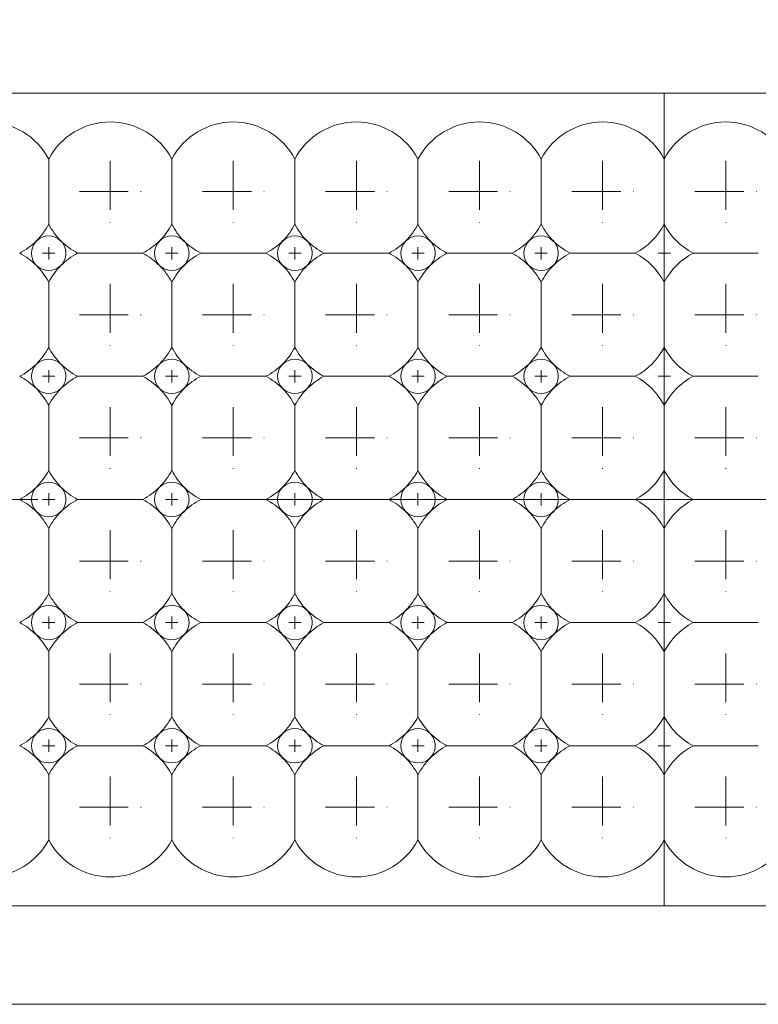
# Model space of a CAD drawing. Header units: millimetres. Extents: x -201 to 202, y 143 to 428.
# Tile 29 of 46: x 12 to 18, y 290 to 298. Entities that reach past the tile are written whole.
import ezdxf

# ---------------------------------------------------------------- set-up
doc = ezdxf.new("R2010")
doc.units = ezdxf.units.MM
doc.header["$LTSCALE"] = 0.25
doc.linetypes.add('CENTER', pattern=[50.8, 31.75, -6.35, 6.35, -6.35])
for name, color, linetype, lineweight in [('BASE', 7, 'Continuous', 20), ('CENTER', 1, 'CENTER', 9), ('DIMENSION', 6, 'Continuous', 9), ('LED LENS', 7, 'Continuous', 20)]:
    doc.layers.add(name, color=color, linetype=linetype, lineweight=lineweight)
doc.styles.add('VS Standard', font='msgothic.ttc', dxfattribs={"height": 3})
doc.dimstyles.new('VS Standard x0.2', dxfattribs={"dimtxt": 3, "dimasz": 3, "dimexe": 0.5, "dimexo": 0.8, "dimgap": 0.5, "dimtad": 3, "dimlfac": 5, "dimrnd": 0.0001, "dimzin": 9, "dimdsep": 46, "dimtxsty": 'VS Standard', "dimcen": 0, "dimaunit": 1, "dimadec": 0, "dimazin": 2, "dimtfac": 1, "dimtmove": 0, "dimatfit": 3, "dimfxl": 1, "dimtolj": 1, "dimtzin": 0, "dimarcsym": 0})

# ---------------------------------------------------------------- blocks, each defined once
blk = doc.blocks.new('*D266')
at = {"layer": 'Defpoints', "color": 0}
for p in [(47.8184, 319.1987), (-73.5816, 296.0676), (47.8184, 296.0676)]:
    blk.add_point(p, dxfattribs=at)
at = {"layer": 'DIMENSION', "color": 0, "lineweight": -2}
for p, q in [((-73.5816, 296.8676), (-73.5816, 319.6987)), ((47.8184, 296.8676), (47.8184, 319.6987)), ((-70.5816, 319.1987), (44.8184, 319.1987))]:
    blk.add_line(p, q, dxfattribs=at)
at = {"layer": 'DIMENSION', "color": 0}
for points in [[(-70.5816, 319.6987), (-70.5816, 318.6987), (-73.5816, 319.1987)], [(44.8184, 318.6987), (44.8184, 319.6987), (47.8184, 319.1987)]]:
    blk.add_solid(points, dxfattribs=at)
at = {"layer": 'DIMENSION', "color": 0, "insert": (-12.8816, 321.4499), "char_height": 3, "attachment_point": 5, "style": 'VS Standard'}
blk.add_mtext('\\A1;\\A1;(607)', dxfattribs=at)

msp = doc.modelspace()

# ---------------------------------------------------------------- linework, layer by layer
at = {"layer": 'BASE'}
for p, q in [((47.1202, 297.1606), (-72.8798, 297.1606)), ((-72.8798, 290.5606), (47.1202, 290.5606)), ((47.1202, 289.7606), (-72.8798, 289.7606))]:
    msp.add_line(p, q, dxfattribs=at)
at = {"layer": 'CENTER', "ltscale": 0.05}
for p, q in [((12.6202, 296.6106), (12.6202, 296.1106)), ((13.6202, 296.6106), (13.6202, 296.1106)), ((14.6202, 296.6106), (14.6202, 296.1106)), ((15.6202, 296.6106), (15.6202, 296.1106)), ((16.6202, 296.6106), (16.6202, 296.1106)), ((17.6202, 296.6106), (17.6202, 296.1106)), ((12.3702, 296.3606), (12.8702, 296.3606)), ((13.3702, 296.3606), (13.8702, 296.3606)), ((14.3702, 296.3606), (14.8702, 296.3606)), ((15.3702, 296.3606), (15.8702, 296.3606)), ((16.3702, 296.3606), (16.8702, 296.3606)), ((17.3702, 296.3606), (17.8702, 296.3606)), ((12.6202, 295.6106), (12.6202, 295.1106)), ((13.6202, 295.6106), (13.6202, 295.1106)), ((14.6202, 295.6106), (14.6202, 295.1106)), ((15.6202, 295.6106), (15.6202, 295.1106)), ((16.6202, 295.6106), (16.6202, 295.1106)), ((17.6202, 295.6106), (17.6202, 295.1106)), ((12.3702, 295.3606), (12.8702, 295.3606)), ((13.3702, 295.3606), (13.8702, 295.3606)), ((14.3702, 295.3606), (14.8702, 295.3606)), ((15.3702, 295.3606), (15.8702, 295.3606)), ((16.3702, 295.3606), (16.8702, 295.3606)), ((17.3702, 295.3606), (17.8702, 295.3606)), ((12.6202, 294.6106), (12.6202, 294.1106)), ((13.6202, 294.6106), (13.6202, 294.1106)), ((14.6202, 294.6106), (14.6202, 294.1106)), ((15.6202, 294.6106), (15.6202, 294.1106)), ((16.6202, 294.6106), (16.6202, 294.1106)), ((17.6202, 294.6106), (17.6202, 294.1106)), ((12.3702, 294.3606), (12.8702, 294.3606)), ((13.3702, 294.3606), (13.8702, 294.3606)), ((14.3702, 294.3606), (14.8702, 294.3606)), ((15.3702, 294.3606), (15.8702, 294.3606)), ((16.3702, 294.3606), (16.8702, 294.3606)), ((17.3702, 294.3606), (17.8702, 294.3606)), ((12.6202, 293.6106), (12.6202, 293.1106)), ((13.6202, 293.6106), (13.6202, 293.1106)), ((14.6202, 293.6106), (14.6202, 293.1106)), ((15.6202, 293.6106), (15.6202, 293.1106)), ((16.6202, 293.6106), (16.6202, 293.1106)), ((17.6202, 293.6106), (17.6202, 293.1106)), ((12.3702, 293.3606), (12.8702, 293.3606)), ((13.3702, 293.3606), (13.8702, 293.3606)), ((14.3702, 293.3606), (14.8702, 293.3606)), ((15.3702, 293.3606), (15.8702, 293.3606)), ((16.3702, 293.3606), (16.8702, 293.3606)), ((17.3702, 293.3606), (17.8702, 293.3606)), ((12.6202, 292.6106), (12.6202, 292.1106)), ((13.6202, 292.6106), (13.6202, 292.1106)), ((14.6202, 292.6106), (14.6202, 292.1106)), ((15.6202, 292.6106), (15.6202, 292.1106)), ((16.6202, 292.6106), (16.6202, 292.1106)), ((17.6202, 292.6106), (17.6202, 292.1106)), ((12.3702, 292.3606), (12.8702, 292.3606)), ((13.3702, 292.3606), (13.8702, 292.3606)), ((14.3702, 292.3606), (14.8702, 292.3606)), ((15.3702, 292.3606), (15.8702, 292.3606)), ((16.3702, 292.3606), (16.8702, 292.3606)), ((17.3702, 292.3606), (17.8702, 292.3606)), ((12.6202, 291.6106), (12.6202, 291.1106)), ((13.6202, 291.6106), (13.6202, 291.1106)), ((14.6202, 291.6106), (14.6202, 291.1106)), ((15.6202, 291.6106), (15.6202, 291.1106)), ((16.6202, 291.6106), (16.6202, 291.1106)), ((17.6202, 291.6106), (17.6202, 291.1106)), ((12.3702, 291.3606), (12.8702, 291.3606)), ((13.3702, 291.3606), (13.8702, 291.3606)), ((14.3702, 291.3606), (14.8702, 291.3606)), ((15.3702, 291.3606), (15.8702, 291.3606)), ((16.3702, 291.3606), (16.8702, 291.3606)), ((17.3702, 291.3606), (17.8702, 291.3606))]:
    msp.add_line(p, q, dxfattribs=at)
at = {"layer": 'CENTER', "ltscale": 0.01}
for p, q in [((12.1202, 295.9106), (12.1202, 295.8106)), ((13.1202, 295.9106), (13.1202, 295.8106)), ((14.1202, 295.9106), (14.1202, 295.8106)), ((15.1202, 295.9106), (15.1202, 295.8106)), ((16.1202, 295.9106), (16.1202, 295.8106)), ((17.1202, 295.9106), (17.1202, 295.8106)), ((12.0702, 295.8606), (12.1702, 295.8606)), ((13.0702, 295.8606), (13.1702, 295.8606)), ((14.0702, 295.8606), (14.1702, 295.8606)), ((15.0702, 295.8606), (15.1702, 295.8606)), ((16.0702, 295.8606), (16.1702, 295.8606)), ((17.0702, 295.8606), (17.1702, 295.8606)), ((12.1202, 294.9106), (12.1202, 294.8106)), ((13.1202, 294.9106), (13.1202, 294.8106)), ((14.1202, 294.9106), (14.1202, 294.8106)), ((15.1202, 294.9106), (15.1202, 294.8106)), ((16.1202, 294.9106), (16.1202, 294.8106)), ((17.1202, 294.9106), (17.1202, 294.8106)), ((12.0702, 294.8606), (12.1702, 294.8606)), ((13.0702, 294.8606), (13.1702, 294.8606)), ((14.0702, 294.8606), (14.1702, 294.8606)), ((15.0702, 294.8606), (15.1702, 294.8606)), ((16.0702, 294.8606), (16.1702, 294.8606)), ((17.0702, 294.8606), (17.1702, 294.8606)), ((12.1202, 293.9106), (12.1202, 293.8106)), ((13.1202, 293.9106), (13.1202, 293.8106)), ((14.1202, 293.9106), (14.1202, 293.8106)), ((15.1202, 293.9106), (15.1202, 293.8106)), ((16.1202, 293.9106), (16.1202, 293.8106)), ((17.1202, 293.9106), (17.1202, 293.8106)), ((12.0702, 293.8606), (12.1702, 293.8606)), ((13.0702, 293.8606), (13.1702, 293.8606)), ((14.0702, 293.8606), (14.1702, 293.8606)), ((15.0702, 293.8606), (15.1702, 293.8606)), ((16.0702, 293.8606), (16.1702, 293.8606)), ((17.0702, 293.8606), (17.1702, 293.8606)), ((12.1202, 292.9106), (12.1202, 292.8106)), ((13.1202, 292.9106), (13.1202, 292.8106)), ((14.1202, 292.9106), (14.1202, 292.8106)), ((15.1202, 292.9106), (15.1202, 292.8106)), ((16.1202, 292.9106), (16.1202, 292.8106)), ((17.1202, 292.9106), (17.1202, 292.8106)), ((12.0702, 292.8606), (12.1702, 292.8606)), ((13.0702, 292.8606), (13.1702, 292.8606)), ((14.0702, 292.8606), (14.1702, 292.8606)), ((15.0702, 292.8606), (15.1702, 292.8606)), ((16.0702, 292.8606), (16.1702, 292.8606)), ((17.0702, 292.8606), (17.1702, 292.8606)), ((12.1202, 291.9106), (12.1202, 291.8106)), ((13.1202, 291.9106), (13.1202, 291.8106)), ((14.1202, 291.9106), (14.1202, 291.8106)), ((15.1202, 291.9106), (15.1202, 291.8106)), ((16.1202, 291.9106), (16.1202, 291.8106)), ((17.1202, 291.9106), (17.1202, 291.8106)), ((12.0702, 291.8606), (12.1702, 291.8606)), ((13.0702, 291.8606), (13.1702, 291.8606)), ((14.0702, 291.8606), (14.1702, 291.8606)), ((15.0702, 291.8606), (15.1702, 291.8606)), ((16.0702, 291.8606), (16.1702, 291.8606)), ((17.0702, 291.8606), (17.1702, 291.8606))]:
    msp.add_line(p, q, dxfattribs=at)
at = {"layer": 'CENTER'}
msp.add_line((-75.2798, 293.8606), (49.5202, 293.8606), dxfattribs=at)
at = {"layer": 'LED LENS'}
for p, q in [((17.1202, 296.6252), (17.1202, 297.1606)), ((17.1202, 297.1606), (17.1202, 290.5606)), ((12.1202, 296.6252), (12.1202, 296.3606)), ((13.1202, 296.6252), (13.1202, 296.3606)), ((14.1202, 296.6252), (14.1202, 296.3606)), ((15.1202, 296.6252), (15.1202, 296.3606)), ((16.1202, 296.6252), (16.1202, 296.3606)), ((12.1202, 296.3606), (12.1202, 296.096)), ((13.1202, 296.3606), (13.1202, 296.096)), ((14.1202, 296.3606), (14.1202, 296.096)), ((15.1202, 296.3606), (15.1202, 296.096)), ((16.1202, 296.3606), (16.1202, 296.096)), ((12.3556, 295.8606), (12.8847, 295.8606)), ((13.3556, 295.8606), (13.8847, 295.8606)), ((14.3556, 295.8606), (14.8847, 295.8606)), ((15.3556, 295.8606), (15.8847, 295.8606)), ((16.3556, 295.8606), (16.8847, 295.8606)), ((17.3556, 295.8606), (17.8847, 295.8606)), ((12.1202, 295.6252), (12.1202, 295.3606)), ((13.1202, 295.6252), (13.1202, 295.3606)), ((14.1202, 295.6252), (14.1202, 295.3606)), ((15.1202, 295.6252), (15.1202, 295.3606)), ((16.1202, 295.6252), (16.1202, 295.3606)), ((12.1202, 295.3606), (12.1202, 295.096)), ((13.1202, 295.3606), (13.1202, 295.096)), ((14.1202, 295.3606), (14.1202, 295.096)), ((15.1202, 295.3606), (15.1202, 295.096)), ((16.1202, 295.3606), (16.1202, 295.096)), ((12.3556, 294.8606), (12.8847, 294.8606)), ((13.3556, 294.8606), (13.8847, 294.8606)), ((14.3556, 294.8606), (14.8847, 294.8606)), ((15.3556, 294.8606), (15.8847, 294.8606)), ((16.3556, 294.8606), (16.8847, 294.8606)), ((17.3556, 294.8606), (17.8847, 294.8606)), ((12.1202, 294.6252), (12.1202, 294.3606)), ((13.1202, 294.6252), (13.1202, 294.3606)), ((14.1202, 294.6252), (14.1202, 294.3606)), ((15.1202, 294.6252), (15.1202, 294.3606)), ((16.1202, 294.6252), (16.1202, 294.3606)), ((12.1202, 294.3606), (12.1202, 294.096)), ((13.1202, 294.3606), (13.1202, 294.096)), ((14.1202, 294.3606), (14.1202, 294.096)), ((15.1202, 294.3606), (15.1202, 294.096)), ((16.1202, 294.3606), (16.1202, 294.096)), ((12.3556, 293.8606), (12.8847, 293.8606)), ((13.3556, 293.8606), (13.8847, 293.8606)), ((14.3556, 293.8606), (14.8847, 293.8606)), ((15.3556, 293.8606), (15.8847, 293.8606)), ((16.3556, 293.8606), (16.8847, 293.8606)), ((17.3556, 293.8606), (17.8847, 293.8606)), ((12.1202, 293.6252), (12.1202, 293.3606)), ((13.1202, 293.6252), (13.1202, 293.3606)), ((14.1202, 293.6252), (14.1202, 293.3606)), ((15.1202, 293.6252), (15.1202, 293.3606)), ((16.1202, 293.6252), (16.1202, 293.3606)), ((12.1202, 293.3606), (12.1202, 293.096)), ((13.1202, 293.3606), (13.1202, 293.096)), ((14.1202, 293.3606), (14.1202, 293.096)), ((15.1202, 293.3606), (15.1202, 293.096)), ((16.1202, 293.3606), (16.1202, 293.096)), ((12.3556, 292.8606), (12.8847, 292.8606)), ((13.3556, 292.8606), (13.8847, 292.8606)), ((14.3556, 292.8606), (14.8847, 292.8606)), ((15.3556, 292.8606), (15.8847, 292.8606)), ((16.3556, 292.8606), (16.8847, 292.8606)), ((17.3556, 292.8606), (17.8847, 292.8606)), ((12.1202, 292.6252), (12.1202, 292.3606)), ((13.1202, 292.6252), (13.1202, 292.3606)), ((14.1202, 292.6252), (14.1202, 292.3606)), ((15.1202, 292.6252), (15.1202, 292.3606)), ((16.1202, 292.3606), (16.1202, 292.6252)), ((12.1202, 292.3606), (12.1202, 292.096)), ((13.1202, 292.3606), (13.1202, 292.096)), ((14.1202, 292.3606), (14.1202, 292.096)), ((15.1202, 292.3606), (15.1202, 292.096)), ((16.1202, 292.096), (16.1202, 292.3606)), ((12.3556, 291.8606), (12.8847, 291.8606)), ((13.3556, 291.8606), (13.8847, 291.8606)), ((14.3556, 291.8606), (14.8847, 291.8606)), ((15.3556, 291.8606), (15.8847, 291.8606)), ((16.3556, 291.8606), (16.8847, 291.8606)), ((17.3556, 291.8606), (17.8847, 291.8606)), ((12.1202, 291.6252), (12.1202, 291.3606)), ((13.1202, 291.6252), (13.1202, 291.3606)), ((14.1202, 291.6252), (14.1202, 291.3606)), ((15.1202, 291.3606), (15.1202, 291.6252)), ((16.1202, 291.3606), (16.1202, 291.6252)), ((12.1202, 291.3606), (12.1202, 291.096)), ((13.1202, 291.3606), (13.1202, 291.096)), ((14.1202, 291.3606), (14.1202, 291.096)), ((15.1202, 291.096), (15.1202, 291.3606)), ((16.1202, 291.096), (16.1202, 291.3606))]:
    msp.add_line(p, q, dxfattribs=at)
for centre, radius, start, end in [((11.6202, 296.3606), 0.5657, 27.88557, 152.11443), ((12.6202, 296.3606), 0.5657, 27.88557, 152.11443), ((13.6202, 296.3606), 0.5657, 27.88557, 152.11443), ((14.6202, 296.3606), 0.5657, 27.88557, 152.11443), ((15.6202, 296.3606), 0.5657, 27.88557, 152.11443), ((16.6202, 296.3606), 0.5657, 27.88557, 152.11443), ((17.6202, 296.3606), 0.5657, 27.88557, 152.11443), ((11.6202, 296.3606), 0.5657, 315, 332.11443), ((12.6202, 296.3606), 0.5657, 207.88557, 225), ((12.6202, 296.3606), 0.5657, 315, 332.11443), ((13.6202, 296.3606), 0.5657, 207.88557, 225), ((13.6202, 296.3606), 0.5657, 315, 332.11443), ((14.6202, 296.3606), 0.5657, 207.88557, 225), ((14.6202, 296.3606), 0.5657, 315, 332.11443), ((15.6202, 296.3606), 0.5657, 207.88557, 225), ((15.6202, 296.3606), 0.5657, 315, 332.11443), ((16.6202, 296.3606), 0.5657, 207.88557, 225), ((16.6202, 296.3606), 0.5657, 297.88557, 332.11443), ((17.6202, 296.3606), 0.5657, 207.88557, 242.11443), ((11.6202, 296.3606), 0.5657, 297.88557, 315), ((12.1202, 295.8606), 0.14, 135, 225), ((12.1202, 295.8606), 0.14, 45, 135), ((12.1202, 295.8606), 0.14, 0, 45), ((12.6202, 296.3606), 0.5657, 225, 242.11443), ((12.6202, 296.3606), 0.5657, 297.88557, 315), ((13.1202, 295.8606), 0.14, 135, 225), ((13.1202, 295.8606), 0.14, 45, 135), ((13.1202, 295.8606), 0.14, 0, 45), ((13.6202, 296.3606), 0.5657, 225, 242.11443), ((13.6202, 296.3606), 0.5657, 297.88557, 315), ((14.1202, 295.8606), 0.14, 135, 225), ((14.1202, 295.8606), 0.14, 45, 135), ((14.1202, 295.8606), 0.14, 0, 45), ((14.6202, 296.3606), 0.5657, 225, 242.11443), ((14.6202, 296.3606), 0.5657, 297.88557, 315), ((15.1202, 295.8606), 0.14, 135, 225), ((15.1202, 295.8606), 0.14, 45, 135), ((15.1202, 295.8606), 0.14, 0, 45), ((15.6202, 296.3606), 0.5657, 225, 242.11443), ((15.6202, 296.3606), 0.5657, 297.88557, 315), ((16.1202, 295.8606), 0.14, 135, 225), ((16.1202, 295.8606), 0.14, 45, 135), ((16.1202, 295.8606), 0.14, 0, 45), ((16.6202, 296.3606), 0.5657, 225, 242.11443), ((11.6202, 295.3606), 0.5657, 45, 62.11443), ((12.1202, 295.8606), 0.14, 315, 0), ((12.6202, 295.3606), 0.5657, 117.88557, 135), ((12.6202, 295.3606), 0.5657, 45, 62.11443), ((13.1202, 295.8606), 0.14, 315, 0), ((13.6202, 295.3606), 0.5657, 117.88557, 135), ((13.6202, 295.3606), 0.5657, 45, 62.11443), ((14.1202, 295.8606), 0.14, 315, 0), ((14.6202, 295.3606), 0.5657, 117.88557, 135), ((14.6202, 295.3606), 0.5657, 45, 62.11443), ((15.1202, 295.8606), 0.14, 315, 0), ((15.6202, 295.3606), 0.5657, 117.88557, 135), ((15.6202, 295.3606), 0.5657, 45, 62.11443), ((16.1202, 295.8606), 0.14, 315, 0), ((16.6202, 295.3606), 0.5657, 117.88557, 135), ((16.6202, 295.3606), 0.5657, 27.88557, 62.11443), ((17.6202, 295.3606), 0.5657, 117.88557, 152.11443), ((11.6202, 295.3606), 0.5657, 27.88557, 45), ((12.1202, 295.8606), 0.14, 225, 315), ((12.6202, 295.3606), 0.5657, 135, 152.11443), ((12.6202, 295.3606), 0.5657, 27.88557, 45), ((13.1202, 295.8606), 0.14, 225, 315), ((13.6202, 295.3606), 0.5657, 135, 152.11443), ((13.6202, 295.3606), 0.5657, 27.88557, 45), ((14.1202, 295.8606), 0.14, 225, 315), ((14.6202, 295.3606), 0.5657, 135, 152.11443), ((14.6202, 295.3606), 0.5657, 27.88557, 45), ((15.1202, 295.8606), 0.14, 225, 315), ((15.6202, 295.3606), 0.5657, 135, 152.11443), ((15.6202, 295.3606), 0.5657, 27.88557, 45), ((16.1202, 295.8606), 0.14, 225, 315), ((16.6202, 295.3606), 0.5657, 135, 152.11443), ((11.6202, 295.3606), 0.5657, 315, 332.11443), ((12.6202, 295.3606), 0.5657, 207.88557, 225), ((12.6202, 295.3606), 0.5657, 315, 332.11443), ((13.6202, 295.3606), 0.5657, 207.88557, 225), ((13.6202, 295.3606), 0.5657, 315, 332.11443), ((14.6202, 295.3606), 0.5657, 207.88557, 225), ((14.6202, 295.3606), 0.5657, 315, 332.11443), ((15.6202, 295.3606), 0.5657, 207.88557, 225), ((15.6202, 295.3606), 0.5657, 315, 332.11443), ((16.6202, 295.3606), 0.5657, 207.88557, 225), ((16.6202, 295.3606), 0.5657, 297.88557, 332.11443), ((17.6202, 295.3606), 0.5657, 207.88557, 242.11443), ((12.1202, 294.8606), 0.14, 45, 135), ((13.1202, 294.8606), 0.14, 45, 135), ((14.1202, 294.8606), 0.14, 45, 135), ((15.1202, 294.8606), 0.14, 45, 135), ((16.1202, 294.8606), 0.14, 45, 135), ((11.6202, 295.3606), 0.5657, 297.88557, 315), ((12.1202, 294.8606), 0.14, 135, 225), ((12.1202, 294.8606), 0.14, 0, 45), ((12.6202, 295.3606), 0.5657, 225, 242.11443), ((12.6202, 295.3606), 0.5657, 297.88557, 315), ((13.1202, 294.8606), 0.14, 135, 225), ((13.1202, 294.8606), 0.14, 0, 45), ((13.6202, 295.3606), 0.5657, 225, 242.11443), ((13.6202, 295.3606), 0.5657, 297.88557, 315), ((14.1202, 294.8606), 0.14, 135, 225), ((14.1202, 294.8606), 0.14, 0, 45), ((14.6202, 295.3606), 0.5657, 225, 242.11443), ((14.6202, 295.3606), 0.5657, 297.88557, 315), ((15.1202, 294.8606), 0.14, 135, 225), ((15.1202, 294.8606), 0.14, 0, 45), ((15.6202, 295.3606), 0.5657, 225, 242.11443), ((15.6202, 295.3606), 0.5657, 297.88557, 315), ((16.1202, 294.8606), 0.14, 135, 225), ((16.1202, 294.8606), 0.14, 0, 45), ((16.6202, 295.3606), 0.5657, 225, 242.11443), ((11.6202, 294.3606), 0.5657, 45, 62.11443), ((12.1202, 294.8606), 0.14, 315, 0), ((12.6202, 294.3606), 0.5657, 117.88557, 135), ((12.6202, 294.3606), 0.5657, 45, 62.11443), ((13.1202, 294.8606), 0.14, 315, 0), ((13.6202, 294.3606), 0.5657, 117.88557, 135), ((13.6202, 294.3606), 0.5657, 45, 62.11443), ((14.1202, 294.8606), 0.14, 315, 0), ((14.6202, 294.3606), 0.5657, 117.88557, 135), ((14.6202, 294.3606), 0.5657, 45, 62.11443), ((15.1202, 294.8606), 0.14, 315, 0), ((15.6202, 294.3606), 0.5657, 117.88557, 135), ((15.6202, 294.3606), 0.5657, 45, 62.11443), ((16.1202, 294.8606), 0.14, 315, 0), ((16.6202, 294.3606), 0.5657, 117.88557, 135), ((16.6202, 294.3606), 0.5657, 27.88557, 62.11443), ((17.6202, 294.3606), 0.5657, 117.88557, 152.11443), ((11.6202, 294.3606), 0.5657, 27.88557, 45), ((12.1202, 294.8606), 0.14, 225, 315), ((12.6202, 294.3606), 0.5657, 135, 152.11443), ((12.6202, 294.3606), 0.5657, 27.88557, 45), ((13.1202, 294.8606), 0.14, 225, 315), ((13.6202, 294.3606), 0.5657, 135, 152.11443), ((13.6202, 294.3606), 0.5657, 27.88557, 45), ((14.1202, 294.8606), 0.14, 225, 315), ((14.6202, 294.3606), 0.5657, 135, 152.11443), ((14.6202, 294.3606), 0.5657, 27.88557, 45), ((15.1202, 294.8606), 0.14, 225, 315), ((15.6202, 294.3606), 0.5657, 135, 152.11443), ((15.6202, 294.3606), 0.5657, 27.88557, 45), ((16.1202, 294.8606), 0.14, 225, 315), ((16.6202, 294.3606), 0.5657, 135, 152.11443), ((11.6202, 294.3606), 0.5657, 315, 332.11443), ((12.6202, 294.3606), 0.5657, 207.88557, 225), ((12.6202, 294.3606), 0.5657, 315, 332.11443), ((13.6202, 294.3606), 0.5657, 207.88557, 225), ((13.6202, 294.3606), 0.5657, 315, 332.11443), ((14.6202, 294.3606), 0.5657, 207.88557, 225), ((14.6202, 294.3606), 0.5657, 315, 332.11443), ((15.6202, 294.3606), 0.5657, 207.88557, 225), ((15.6202, 294.3606), 0.5657, 315, 332.11443), ((16.6202, 294.3606), 0.5657, 207.88557, 225), ((16.6202, 294.3606), 0.5657, 297.88557, 332.11443), ((17.6202, 294.3606), 0.5657, 207.88557, 242.11443), ((11.6202, 294.3606), 0.5657, 297.88557, 315), ((12.1202, 293.8606), 0.14, 135, 225), ((12.1202, 293.8606), 0.14, 45, 135), ((12.1202, 293.8606), 0.14, 0, 45), ((12.6202, 294.3606), 0.5657, 225, 242.11443), ((12.6202, 294.3606), 0.5657, 297.88557, 315), ((13.1202, 293.8606), 0.14, 135, 225), ((13.1202, 293.8606), 0.14, 45, 135), ((13.1202, 293.8606), 0.14, 0, 45), ((13.6202, 294.3606), 0.5657, 225, 242.11443), ((13.6202, 294.3606), 0.5657, 297.88557, 315), ((14.1202, 293.8606), 0.14, 135, 225), ((14.1202, 293.8606), 0.14, 45, 135), ((14.1202, 293.8606), 0.14, 0, 45), ((14.6202, 294.3606), 0.5657, 225, 242.11443), ((14.6202, 294.3606), 0.5657, 297.88557, 315), ((15.1202, 293.8606), 0.14, 135, 225), ((15.1202, 293.8606), 0.14, 45, 135), ((15.1202, 293.8606), 0.14, 0, 45), ((15.6202, 294.3606), 0.5657, 225, 242.11443), ((15.6202, 294.3606), 0.5657, 297.88557, 315), ((16.1202, 293.8606), 0.14, 135, 225), ((16.1202, 293.8606), 0.14, 45, 135), ((16.1202, 293.8606), 0.14, 0, 45), ((16.6202, 294.3606), 0.5657, 225, 242.11443), ((11.6202, 293.3606), 0.5657, 45, 62.11443), ((12.1202, 293.8606), 0.14, 315, 0), ((12.6202, 293.3606), 0.5657, 117.88557, 135), ((12.6202, 293.3606), 0.5657, 45, 62.11443), ((13.1202, 293.8606), 0.14, 315, 0), ((13.6202, 293.3606), 0.5657, 117.88557, 135), ((13.6202, 293.3606), 0.5657, 45, 62.11443), ((14.1202, 293.8606), 0.14, 315, 0), ((14.6202, 293.3606), 0.5657, 117.88557, 135), ((14.6202, 293.3606), 0.5657, 45, 62.11443), ((15.1202, 293.8606), 0.14, 315, 0), ((15.6202, 293.3606), 0.5657, 117.88557, 135), ((15.6202, 293.3606), 0.5657, 45, 62.11443), ((16.1202, 293.8606), 0.14, 315, 0), ((16.6202, 293.3606), 0.5657, 117.88557, 135), ((16.6202, 293.3606), 0.5657, 27.88557, 62.11443), ((17.6202, 293.3606), 0.5657, 117.88557, 152.11443), ((11.6202, 293.3606), 0.5657, 27.88557, 45), ((12.1202, 293.8606), 0.14, 225, 315), ((12.6202, 293.3606), 0.5657, 135, 152.11443), ((12.6202, 293.3606), 0.5657, 27.88557, 45), ((13.1202, 293.8606), 0.14, 225, 315), ((13.6202, 293.3606), 0.5657, 135, 152.11443), ((13.6202, 293.3606), 0.5657, 27.88557, 45), ((14.1202, 293.8606), 0.14, 225, 315), ((14.6202, 293.3606), 0.5657, 135, 152.11443), ((14.6202, 293.3606), 0.5657, 27.88557, 45), ((15.1202, 293.8606), 0.14, 225, 315), ((15.6202, 293.3606), 0.5657, 135, 152.11443), ((15.6202, 293.3606), 0.5657, 27.88557, 45), ((16.1202, 293.8606), 0.14, 225, 315), ((16.6202, 293.3606), 0.5657, 135, 152.11443), ((11.6202, 293.3606), 0.5657, 315, 332.11443), ((12.6202, 293.3606), 0.5657, 207.88557, 225), ((12.6202, 293.3606), 0.5657, 315, 332.11443), ((13.6202, 293.3606), 0.5657, 207.88557, 225), ((13.6202, 293.3606), 0.5657, 315, 332.11443), ((14.6202, 293.3606), 0.5657, 207.88557, 225), ((14.6202, 293.3606), 0.5657, 315, 332.11443), ((15.6202, 293.3606), 0.5657, 207.88557, 225), ((15.6202, 293.3606), 0.5657, 315, 332.11443), ((16.6202, 293.3606), 0.5657, 207.88557, 225), ((16.6202, 293.3606), 0.5657, 297.88557, 332.11443), ((17.6202, 293.3606), 0.5657, 207.88557, 242.11443), ((12.1202, 292.8606), 0.14, 45, 135), ((13.1202, 292.8606), 0.14, 45, 135), ((14.1202, 292.8606), 0.14, 45, 135), ((15.1202, 292.8606), 0.14, 45, 135), ((16.1202, 292.8606), 0.14, 45, 135), ((11.6202, 293.3606), 0.5657, 297.88557, 315), ((12.1202, 292.8606), 0.14, 135, 225), ((12.1202, 292.8606), 0.14, 0, 45), ((12.6202, 293.3606), 0.5657, 225, 242.11443), ((12.6202, 293.3606), 0.5657, 297.88557, 315), ((13.1202, 292.8606), 0.14, 135, 225), ((13.1202, 292.8606), 0.14, 0, 45), ((13.6202, 293.3606), 0.5657, 225, 242.11443), ((13.6202, 293.3606), 0.5657, 297.88557, 315), ((14.1202, 292.8606), 0.14, 135, 225), ((14.1202, 292.8606), 0.14, 0, 45), ((14.6202, 293.3606), 0.5657, 225, 242.11443), ((14.6202, 293.3606), 0.5657, 297.88557, 315), ((15.1202, 292.8606), 0.14, 135, 225), ((15.1202, 292.8606), 0.14, 0, 45), ((15.6202, 293.3606), 0.5657, 225, 242.11443), ((15.6202, 293.3606), 0.5657, 297.88557, 315), ((16.1202, 292.8606), 0.14, 135, 225), ((16.1202, 292.8606), 0.14, 0, 45), ((16.6202, 293.3606), 0.5657, 225, 242.11443), ((11.6202, 292.3606), 0.5657, 45, 62.11443), ((12.1202, 292.8606), 0.14, 315, 0), ((12.6202, 292.3606), 0.5657, 117.88557, 135), ((12.6202, 292.3606), 0.5657, 45, 62.11443), ((13.1202, 292.8606), 0.14, 315, 0), ((13.6202, 292.3606), 0.5657, 117.88557, 135), ((13.6202, 292.3606), 0.5657, 45, 62.11443), ((14.1202, 292.8606), 0.14, 315, 0), ((14.6202, 292.3606), 0.5657, 117.88557, 135), ((14.6202, 292.3606), 0.5657, 45, 62.11443), ((15.1202, 292.8606), 0.14, 315, 0), ((15.6202, 292.3606), 0.5657, 117.88557, 135), ((15.6202, 292.3606), 0.5657, 45, 62.11443), ((16.1202, 292.8606), 0.14, 315, 0), ((16.6202, 292.3606), 0.5657, 117.88557, 135), ((16.6202, 292.3606), 0.5657, 27.88557, 62.11443), ((17.6202, 292.3606), 0.5657, 117.88557, 152.11443), ((11.6202, 292.3606), 0.5657, 27.88557, 45), ((12.1202, 292.8606), 0.14, 225, 315), ((12.6202, 292.3606), 0.5657, 135, 152.11443), ((12.6202, 292.3606), 0.5657, 27.88557, 45), ((13.1202, 292.8606), 0.14, 225, 315), ((13.6202, 292.3606), 0.5657, 135, 152.11443), ((13.6202, 292.3606), 0.5657, 27.88557, 45), ((14.1202, 292.8606), 0.14, 225, 315), ((14.6202, 292.3606), 0.5657, 135, 152.11443), ((14.6202, 292.3606), 0.5657, 27.88557, 45), ((15.1202, 292.8606), 0.14, 225, 315), ((15.6202, 292.3606), 0.5657, 135, 152.11443), ((15.6202, 292.3606), 0.5657, 27.88557, 45), ((16.1202, 292.8606), 0.14, 225, 315), ((16.6202, 292.3606), 0.5657, 135, 152.11443), ((11.6202, 292.3606), 0.5657, 315, 332.11443), ((12.6202, 292.3606), 0.5657, 207.88557, 225), ((12.6202, 292.3606), 0.5657, 315, 332.11443), ((13.6202, 292.3606), 0.5657, 207.88557, 225), ((13.6202, 292.3606), 0.5657, 315, 332.11443), ((14.6202, 292.3606), 0.5657, 207.88557, 225), ((14.6202, 292.3606), 0.5657, 315, 332.11443), ((15.6202, 292.3606), 0.5657, 207.88557, 225), ((15.6202, 292.3606), 0.5657, 315, 332.11443), ((16.6202, 292.3606), 0.5657, 207.88557, 225), ((16.6202, 292.3606), 0.5657, 297.88557, 332.11443), ((17.6202, 292.3606), 0.5657, 207.88557, 242.11443), ((11.6202, 292.3606), 0.5657, 297.88557, 315), ((12.1202, 291.8606), 0.14, 135, 225), ((12.1202, 291.8606), 0.14, 45, 135), ((12.1202, 291.8606), 0.14, 0, 45), ((12.6202, 292.3606), 0.5657, 225, 242.11443), ((12.6202, 292.3606), 0.5657, 297.88557, 315), ((13.1202, 291.8606), 0.14, 135, 225), ((13.1202, 291.8606), 0.14, 45, 135), ((13.1202, 291.8606), 0.14, 0, 45), ((13.6202, 292.3606), 0.5657, 225, 242.11443), ((13.6202, 292.3606), 0.5657, 297.88557, 315), ((14.1202, 291.8606), 0.14, 135, 225), ((14.1202, 291.8606), 0.14, 45, 135), ((14.1202, 291.8606), 0.14, 0, 45), ((14.6202, 292.3606), 0.5657, 225, 242.11443), ((14.6202, 292.3606), 0.5657, 297.88557, 315), ((15.1202, 291.8606), 0.14, 135, 225), ((15.1202, 291.8606), 0.14, 45, 135), ((15.1202, 291.8606), 0.14, 0, 45), ((15.6202, 292.3606), 0.5657, 225, 242.11443), ((15.6202, 292.3606), 0.5657, 297.88557, 315), ((16.1202, 291.8606), 0.14, 135, 225), ((16.1202, 291.8606), 0.14, 45, 135), ((16.1202, 291.8606), 0.14, 0, 45), ((16.6202, 292.3606), 0.5657, 225, 242.11443), ((11.6202, 291.3606), 0.5657, 45, 62.11443), ((12.1202, 291.8606), 0.14, 315, 0), ((12.6202, 291.3606), 0.5657, 117.88557, 135), ((12.6202, 291.3606), 0.5657, 45, 62.11443), ((13.1202, 291.8606), 0.14, 315, 0), ((13.6202, 291.3606), 0.5657, 117.88557, 135), ((13.6202, 291.3606), 0.5657, 45, 62.11443), ((14.1202, 291.8606), 0.14, 315, 0), ((14.6202, 291.3606), 0.5657, 117.88557, 135), ((14.6202, 291.3606), 0.5657, 45, 62.11443), ((15.1202, 291.8606), 0.14, 315, 0), ((15.6202, 291.3606), 0.5657, 117.88557, 135), ((15.6202, 291.3606), 0.5657, 45, 62.11443), ((16.1202, 291.8606), 0.14, 315, 0), ((16.6202, 291.3606), 0.5657, 117.88557, 135), ((16.6202, 291.3606), 0.5657, 27.88557, 62.11443), ((17.6202, 291.3606), 0.5657, 117.88557, 152.11443), ((11.6202, 291.3606), 0.5657, 27.88557, 45), ((12.1202, 291.8606), 0.14, 225, 315), ((12.6202, 291.3606), 0.5657, 135, 152.11443), ((12.6202, 291.3606), 0.5657, 27.88557, 45), ((13.1202, 291.8606), 0.14, 225, 315), ((13.6202, 291.3606), 0.5657, 135, 152.11443), ((13.6202, 291.3606), 0.5657, 27.88557, 45), ((14.1202, 291.8606), 0.14, 225, 315), ((14.6202, 291.3606), 0.5657, 135, 152.11443), ((14.6202, 291.3606), 0.5657, 27.88557, 45), ((15.1202, 291.8606), 0.14, 225, 315), ((15.6202, 291.3606), 0.5657, 135, 152.11443), ((15.6202, 291.3606), 0.5657, 27.88557, 45), ((16.1202, 291.8606), 0.14, 225, 315), ((16.6202, 291.3606), 0.5657, 135, 152.11443), ((11.6202, 291.3606), 0.5657, 207.88557, 332.11443), ((12.6202, 291.3606), 0.5657, 207.88557, 332.11443), ((13.6202, 291.3606), 0.5657, 207.88557, 332.11443), ((14.6202, 291.3606), 0.5657, 207.88557, 332.11443), ((15.6202, 291.3606), 0.5657, 207.88557, 332.11443), ((16.6202, 291.3606), 0.5657, 207.88557, 332.11443), ((17.6202, 291.3606), 0.5657, 207.88557, 332.11443)]:
    msp.add_arc(centre, radius, start, end, dxfattribs=at)

# ---------------------------------------------------------------- dimensions: what is measured, and where the dimension line sits
at = {"layer": 'DIMENSION'}
dim = msp.add_linear_dim(base=(47.8184, 319.1987), p1=(-73.5816, 296.0676), p2=(47.8184, 296.0676), text='\\A1;(<>)', dimstyle='VS Standard x0.2', dxfattribs=at)
dim.commit()
dim.dimension.update_dxf_attribs({"geometry": '*D266', "text_midpoint": (-12.8816, 321.4499)})

doc.saveas('drawing.dxf')
